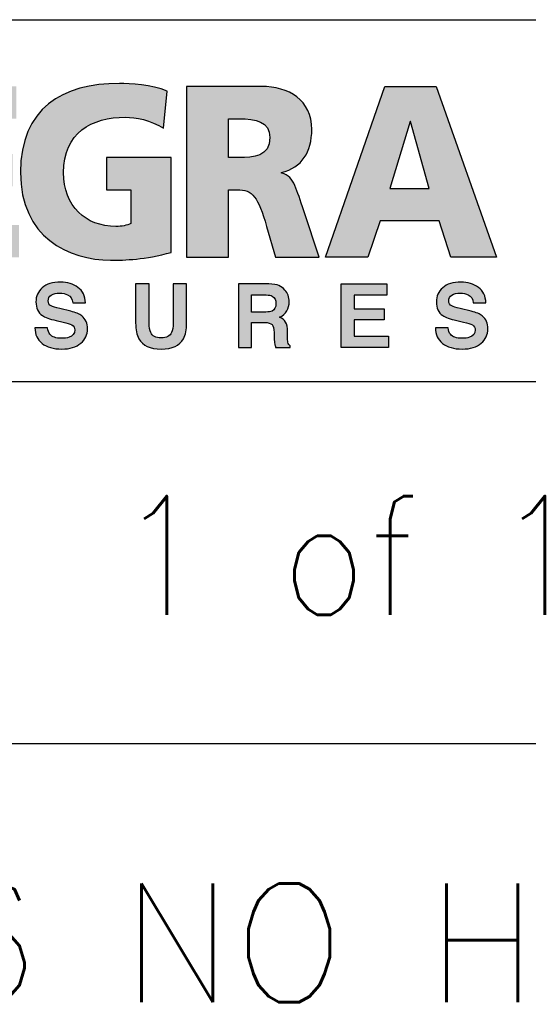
# Model space of a CAD drawing. Header units: inches. Extents: x 0 to 417, y 0 to 34.
# Tile 10 of 25: x 39.003 to 39.882, y 1.623 to 3.324. Entities that reach past the tile are written whole.
import ezdxf

# ---------------------------------------------------------------- set-up
doc = ezdxf.new("R2010")
doc.units = ezdxf.units.IN
doc.header["$LTSCALE"] = 2.42
doc.header["$MEASUREMENT"] = 0
doc.layers.get('0').update_dxf_attribs({"linetype": 'CONTINUOUS'})
doc.styles.add('ROMANS', font='ROMANS')

msp = doc.modelspace()

# ---------------------------------------------------------------- hatches: boundary and pattern name
at = {"lineweight": 0}
h = msp.add_hatch(color=256, dxfattribs=at)
h.dxf.hatch_style = 1
h.paths.add_polyline_path([(38.2685, 3.1496), (38.306, 3.1496), (38.306, 3.209), (38.1602, 3.209), (38.1602, 3.1496), (38.1962, 3.1496), (38.1962, 2.9729), (38.1602, 2.9729), (38.1602, 2.9135), (38.306, 2.9135), (38.306, 2.9729), (38.2685, 2.9729)])
h.paths.add_polyline_path([(38.3897, 3.1155), (38.3905, 3.1155), (38.4853, 2.9137), (38.5751, 2.9137), (38.5751, 3.209), (38.509, 3.209), (38.5102, 3.0085), (38.5094, 3.0085), (38.4177, 3.209), (38.3256, 3.209), (38.3256, 2.9137), (38.392, 2.9137)])
h.paths.add_polyline_path([(38.7262, 3.1507), (38.7931, 3.1507), (38.7931, 3.209), (38.5871, 3.209), (38.5871, 3.1507), (38.6539, 3.1507), (38.6539, 2.9137), (38.7262, 2.9137)])
h.paths.add_polyline_path([(38.8782, 3.0364), (38.9905, 3.0364), (38.9905, 3.0923), (38.8782, 3.0923), (38.8782, 3.1532), (38.9971, 3.1532), (38.9971, 3.209), (38.8059, 3.209), (38.8059, 2.9137), (39.0013, 2.9137), (39.0013, 2.9695), (38.8782, 2.9695)])
edge = h.paths.add_edge_path()
edge.add_spline(control_points=[(39.2648, 2.9602), (39.2648, 2.9823), (39.2648, 3.0103), (39.2648, 3.0344)], knot_values=[13.374963, 13.374963, 13.374963, 13.374963, 13.687456, 13.687456, 13.687456, 13.687456], degree=3, periodic=0)
edge.add_spline(control_points=[(39.2648, 3.0344), (39.2648, 3.0464), (39.2648, 3.0574), (39.2648, 3.0662)], knot_values=[13.218716, 13.218716, 13.218716, 13.218716, 13.374963, 13.374963, 13.374963, 13.374963], degree=3, periodic=0)
edge.add_spline(control_points=[(39.2648, 3.0662), (39.2648, 3.075), (39.2648, 3.0815), (39.2648, 3.0845)], knot_values=[13.062469, 13.062469, 13.062469, 13.062469, 13.218716, 13.218716, 13.218716, 13.218716], degree=3, periodic=0)
edge.add_spline(control_points=[(39.2648, 3.0863), (39.2648, 3.0863), (39.2648, 3.0863), (39.2648, 3.0863), (39.2648, 3.0863), (39.2648, 3.0863), (39.2648, 3.0863)], knot_values=[12.998993, 12.998993, 12.998993, 12.998993, 13, 13, 13, 13.002655, 13.002655, 13.002655, 13.002655], degree=3, periodic=0)
edge.add_spline(control_points=[(39.2638, 3.0863), (39.2634, 3.0863), (39.2628, 3.0863), (39.262, 3.0863)], knot_values=[12.906222, 12.906222, 12.906222, 12.906222, 12.945284, 12.945284, 12.945284, 12.945284], degree=3, periodic=0)
edge.add_spline(control_points=[(39.262, 3.0863), (39.2605, 3.0863), (39.2585, 3.0863), (39.256, 3.0863)], knot_values=[12.828098, 12.828098, 12.828098, 12.828098, 12.906222, 12.906222, 12.906222, 12.906222], degree=3, periodic=0)
edge.add_spline(control_points=[(39.256, 3.0863), (39.2535, 3.0863), (39.2505, 3.0863), (39.2473, 3.0863)], knot_values=[12.749975, 12.749975, 12.749975, 12.749975, 12.828098, 12.828098, 12.828098, 12.828098], degree=3, periodic=0)
edge.add_spline(control_points=[(39.2473, 3.0863), (39.2341, 3.0863), (39.2154, 3.0863), (39.1982, 3.0863)], knot_values=[12.437481, 12.437481, 12.437481, 12.437481, 12.749975, 12.749975, 12.749975, 12.749975], degree=3, periodic=0)
edge.add_spline(control_points=[(39.1982, 3.0863), (39.1809, 3.0863), (39.165, 3.0863), (39.1573, 3.0863)], knot_values=[12.124987, 12.124987, 12.124987, 12.124987, 12.437481, 12.437481, 12.437481, 12.437481], degree=3, periodic=0)
edge.add_spline(control_points=[(39.1573, 3.0863), (39.1564, 3.0863), (39.1555, 3.0863), (39.1548, 3.0863)], knot_values=[12.085926, 12.085926, 12.085926, 12.085926, 12.124987, 12.124987, 12.124987, 12.124987], degree=3, periodic=0)
edge.add_spline(control_points=[(39.1525, 3.0863), (39.1525, 3.0863), (39.1525, 3.0863), (39.1525, 3.0863), (39.1525, 3.0863), (39.1525, 3.0863), (39.1525, 3.0863)], knot_values=[11.998037, 11.998037, 11.998037, 11.998037, 12, 12, 12, 12.00292, 12.00292, 12.00292, 12.00292], degree=3, periodic=0)
edge.add_spline(control_points=[(39.1525, 3.0862), (39.1525, 3.0859), (39.1525, 3.0853), (39.1525, 3.0845)], knot_values=[11.890617, 11.890617, 11.890617, 11.890617, 11.968741, 11.968741, 11.968741, 11.968741], degree=3, periodic=0)
edge.add_spline(control_points=[(39.1525, 3.0845), (39.1525, 3.0836), (39.1525, 3.0825), (39.1525, 3.0812)], knot_values=[11.812494, 11.812494, 11.812494, 11.812494, 11.890617, 11.890617, 11.890617, 11.890617], degree=3, periodic=0)
edge.add_spline(control_points=[(39.1525, 3.0812), (39.1525, 3.0785), (39.1525, 3.075), (39.1525, 3.0711)], knot_values=[11.656247, 11.656247, 11.656247, 11.656247, 11.812494, 11.812494, 11.812494, 11.812494], degree=3, periodic=0)
edge.add_spline(control_points=[(39.1525, 3.0711), (39.1525, 3.0671), (39.1525, 3.0628), (39.1525, 3.0584)], knot_values=[11.5, 11.5, 11.5, 11.5, 11.656247, 11.656247, 11.656247, 11.656247], degree=3, periodic=0)
edge.add_spline(control_points=[(39.1525, 3.0584), (39.1525, 3.054), (39.1525, 3.0497), (39.1525, 3.0457)], knot_values=[11.343753, 11.343753, 11.343753, 11.343753, 11.5, 11.5, 11.5, 11.5], degree=3, periodic=0)
edge.add_spline(control_points=[(39.1525, 3.0457), (39.1525, 3.0418), (39.1525, 3.0383), (39.1525, 3.0356)], knot_values=[11.187506, 11.187506, 11.187506, 11.187506, 11.343753, 11.343753, 11.343753, 11.343753], degree=3, periodic=0)
edge.add_spline(control_points=[(39.1525, 3.0356), (39.1525, 3.0343), (39.1525, 3.0332), (39.1525, 3.0323)], knot_values=[11.109383, 11.109383, 11.109383, 11.109383, 11.187506, 11.187506, 11.187506, 11.187506], degree=3, periodic=0)
edge.add_spline(control_points=[(39.1525, 3.0323), (39.1525, 3.0315), (39.1525, 3.0309), (39.1525, 3.0306)], knot_values=[11.031259, 11.031259, 11.031259, 11.031259, 11.109383, 11.109383, 11.109383, 11.109383], degree=3, periodic=0)
edge.add_spline(control_points=[(39.1525, 3.0305), (39.1525, 3.0305), (39.1525, 3.0305), (39.1525, 3.0305), (39.1525, 3.0305), (39.1525, 3.0305), (39.1525, 3.0305)], knot_values=[10.99708, 10.99708, 10.99708, 10.99708, 11.003926, 11.003926, 11.003926, 11.006846, 11.006846, 11.006846, 11.006846], degree=3, periodic=0)
edge.add_spline(control_points=[(39.1534, 3.0305), (39.1536, 3.0305), (39.154, 3.0305), (39.1543, 3.0305)], knot_values=[10.875012, 10.875012, 10.875012, 10.875012, 10.914074, 10.914074, 10.914074, 10.914074], degree=3, periodic=0)
edge.add_spline(control_points=[(39.1543, 3.0305), (39.1572, 3.0305), (39.1632, 3.0305), (39.1697, 3.0305)], knot_values=[10.562519, 10.562519, 10.562519, 10.562519, 10.875012, 10.875012, 10.875012, 10.875012], degree=3, periodic=0)
edge.add_spline(control_points=[(39.1697, 3.0305), (39.1762, 3.0305), (39.1833, 3.0305), (39.1882, 3.0305)], knot_values=[10.250025, 10.250025, 10.250025, 10.250025, 10.562519, 10.562519, 10.562519, 10.562519], degree=3, periodic=0)
edge.add_spline(control_points=[(39.1882, 3.0305), (39.1895, 3.0305), (39.1906, 3.0305), (39.1915, 3.0305)], knot_values=[10.171902, 10.171902, 10.171902, 10.171902, 10.250025, 10.250025, 10.250025, 10.250025], degree=3, periodic=0)
edge.add_spline(control_points=[(39.1915, 3.0305), (39.1925, 3.0305), (39.1932, 3.0305), (39.1938, 3.0305)], knot_values=[10.093778, 10.093778, 10.093778, 10.093778, 10.171902, 10.171902, 10.171902, 10.171902], degree=3, periodic=0)
edge.add_spline(control_points=[(39.1938, 3.0305), (39.1941, 3.0305), (39.1943, 3.0305), (39.1945, 3.0305)], knot_values=[10.054716, 10.054716, 10.054716, 10.054716, 10.093778, 10.093778, 10.093778, 10.093778], degree=3, periodic=0)
edge.add_spline(control_points=[(39.1945, 3.0305), (39.1947, 3.0305), (39.1948, 3.0305), (39.1948, 3.0305)], knot_values=[10.015655, 10.015655, 10.015655, 10.015655, 10.054716, 10.054716, 10.054716, 10.054716], degree=3, periodic=0)
edge.add_spline(control_points=[(39.1948, 3.0305), (39.1948, 3.0305), (39.1948, 3.0305), (39.1948, 3.0305)], knot_values=[10.010772, 10.010772, 10.010772, 10.010772, 10.015655, 10.015655, 10.015655, 10.015655], degree=3, periodic=0)
edge.add_spline(control_points=[(39.1948, 3.0305), (39.1948, 3.0305), (39.1949, 3.0305), (39.1949, 3.0305)], knot_values=[10.005889, 10.005889, 10.005889, 10.005889, 10.010772, 10.010772, 10.010772, 10.010772], degree=3, periodic=0)
edge.add_spline(control_points=[(39.1949, 3.0305), (39.1949, 3.0305), (39.1949, 3.0305), (39.1949, 3.0305)], knot_values=[10.003448, 10.003448, 10.003448, 10.003448, 10.005889, 10.005889, 10.005889, 10.005889], degree=3, periodic=0)
edge.add_spline(control_points=[(39.1949, 3.0305), (39.1949, 3.0305), (39.1949, 3.0305), (39.1949, 3.0305), (39.1949, 3.0305), (39.1949, 3.0305), (39.1949, 3.0305)], knot_values=[9.997345, 9.997345, 9.997345, 9.997345, 10.000792, 10.000792, 10.000792, 10.003448, 10.003448, 10.003448, 10.003448], degree=3, periodic=0)
edge.add_spline(control_points=[(39.1949, 3.0298), (39.1949, 3.0288), (39.1949, 3.0264), (39.1949, 3.0233)], knot_values=[9.781284, 9.781284, 9.781284, 9.781284, 9.937531, 9.937531, 9.937531, 9.937531], degree=3, periodic=0)
edge.add_spline(control_points=[(39.1949, 3.0233), (39.1949, 3.0202), (39.1949, 3.0163), (39.1949, 3.012)], knot_values=[9.625037, 9.625037, 9.625037, 9.625037, 9.781284, 9.781284, 9.781284, 9.781284], degree=3, periodic=0)
edge.add_spline(control_points=[(39.1949, 3.012), (39.1949, 3.0035), (39.1949, 2.9935), (39.1949, 2.9856)], knot_values=[9.312544, 9.312544, 9.312544, 9.312544, 9.625037, 9.625037, 9.625037, 9.625037], degree=3, periodic=0)
edge.add_spline(control_points=[(39.1949, 2.9856), (39.1949, 2.9778), (39.1949, 2.9721), (39.1949, 2.9721), (39.1883, 2.9687), (39.1789, 2.967), (39.1692, 2.967)], knot_values=[8, 8, 8, 8, 8.312544, 8.312544, 8.312544, 9.312544, 9.312544, 9.312544, 9.312544], degree=3, periodic=0)
edge.add_spline(control_points=[(39.1692, 2.967), (39.1164, 2.967), (39.0787, 3.0021), (39.0787, 3.0601)], knot_values=[7, 7, 7, 7, 8, 8, 8, 8], degree=3, periodic=0)
edge.add_spline(control_points=[(39.0787, 3.0601), (39.0787, 3.1291), (39.1269, 3.1557), (39.1855, 3.1557)], knot_values=[6, 6, 6, 6, 7, 7, 7, 7], degree=3, periodic=0)
edge.add_spline(control_points=[(39.1855, 3.1557), (39.2026, 3.1557), (39.2291, 3.1511), (39.2516, 3.1367)], knot_values=[5, 5, 5, 5, 6, 6, 6, 6], degree=3, periodic=0)
edge.add_spline(control_points=[(39.2516, 3.1367), (39.2516, 3.1367), (39.2574, 3.201), (39.2574, 3.201)], knot_values=[4.00001, 4.00001, 4.00001, 4.00001, 5, 5, 5, 5], degree=3, periodic=0)
edge.add_spline(control_points=[(39.2574, 3.201), (39.231, 3.212), (39.1933, 3.2141), (39.1754, 3.2141)], knot_values=[3, 3, 3, 3, 4, 4, 4, 4], degree=3, periodic=0)
edge.add_spline(control_points=[(39.1754, 3.2141), (39.0759, 3.2141), (39.0041, 3.1714), (39.0041, 3.0601)], knot_values=[2, 2, 2, 2, 3, 3, 3, 3], degree=3, periodic=0)
edge.add_spline(control_points=[(39.0041, 3.0601), (39.0041, 2.9484), (39.0876, 2.9086), (39.1599, 2.9086)], knot_values=[1, 1, 1, 1, 2, 2, 2, 2], degree=3, periodic=0)
edge.add_spline(control_points=[(39.1599, 2.9086), (39.1848, 2.9086), (39.219, 2.9095), (39.2648, 2.9222)], knot_values=[0, 0, 0, 0, 1, 1, 1, 1], degree=3, periodic=0)
edge.add_spline(control_points=[(39.2648, 2.9222), (39.2648, 2.9222), (39.2648, 2.9382), (39.2648, 2.9602)], knot_values=[13.687456, 13.687456, 13.687456, 13.687456, 14, 14, 14, 14], degree=3, periodic=0)
h.paths.add_polyline_path([(39.626, 2.9767), (39.7278, 2.9767), (39.748, 2.9137), (39.8273, 2.9137), (39.7228, 3.209), (39.6342, 3.209), (39.5312, 2.9137), (39.6046, 2.9137)])
h.paths.add_polyline_path([(39.6427, 3.0326), (39.6781, 3.1495), (39.7107, 3.0326)], flags=16)
h.paths.add_polyline_path([(38.1879, 2.8057), (38.2399, 2.8057), (38.2399, 2.8248), (38.1879, 2.8248), (38.1879, 2.8481), (38.2447, 2.8481), (38.2447, 2.8676), (38.1655, 2.8676), (38.1655, 2.7578), (38.2474, 2.7578), (38.2474, 2.7775), (38.1879, 2.7775)])
h.paths.add_polyline_path([(38.3547, 2.8357), (38.3994, 2.7578), (38.4223, 2.7578), (38.4223, 2.8676), (38.401, 2.8676), (38.401, 2.7912), (38.3573, 2.8676), (38.3333, 2.8676), (38.3333, 2.7578), (38.3547, 2.7578)])
edge = h.paths.add_edge_path()
edge.add_spline(control_points=[(38.5372, 2.7837), (38.5322, 2.7899), (38.5297, 2.7991), (38.5297, 2.8114)], knot_values=[8, 8, 8, 8, 9, 9, 9, 9], degree=3, periodic=0)
edge.add_spline(control_points=[(38.5297, 2.8114), (38.5297, 2.8237), (38.5321, 2.8332), (38.5368, 2.84)], knot_values=[7, 7, 7, 7, 8, 8, 8, 8], degree=3, periodic=0)
edge.add_spline(control_points=[(38.5368, 2.84), (38.5415, 2.8467), (38.5479, 2.8501), (38.5561, 2.8501)], knot_values=[6, 6, 6, 6, 7, 7, 7, 7], degree=3, periodic=0)
edge.add_spline(control_points=[(38.5561, 2.8501), (38.5641, 2.8501), (38.5702, 2.8477), (38.5742, 2.8429)], knot_values=[5, 5, 5, 5, 6, 6, 6, 6], degree=3, periodic=0)
edge.add_spline(control_points=[(38.5742, 2.8429), (38.5765, 2.8402), (38.5784, 2.8362), (38.5799, 2.8309)], knot_values=[4, 4, 4, 4, 5, 5, 5, 5], degree=3, periodic=0)
edge.add_spline(control_points=[(38.5799, 2.8309), (38.5799, 2.8309), (38.6028, 2.8309), (38.6028, 2.8309)], knot_values=[3.00001, 3.00001, 3.00001, 3.00001, 4, 4, 4, 4], degree=3, periodic=0)
edge.add_spline(control_points=[(38.6028, 2.8309), (38.6025, 2.8378), (38.5999, 2.8446), (38.5953, 2.8514)], knot_values=[2, 2, 2, 2, 3, 3, 3, 3], degree=3, periodic=0)
edge.add_spline(control_points=[(38.5953, 2.8514), (38.5868, 2.8635), (38.5735, 2.8696), (38.5552, 2.8696)], knot_values=[1, 1, 1, 1, 2, 2, 2, 2], degree=3, periodic=0)
edge.add_spline(control_points=[(38.5552, 2.8696), (38.5416, 2.8696), (38.5303, 2.8651), (38.5215, 2.856)], knot_values=[0, 0, 0, 0, 1, 1, 1, 1], degree=3, periodic=0)
edge.add_spline(control_points=[(38.5215, 2.856), (38.5113, 2.8457), (38.5063, 2.8309), (38.5063, 2.8117)], knot_values=[17, 17, 17, 17, 18, 18, 18, 18], degree=3, periodic=0)
edge.add_spline(control_points=[(38.5063, 2.8117), (38.5063, 2.794), (38.5107, 2.7801), (38.5197, 2.7699)], knot_values=[16, 16, 16, 16, 17, 17, 17, 17], degree=3, periodic=0)
edge.add_spline(control_points=[(38.5197, 2.7699), (38.5286, 2.7598), (38.5409, 2.7547), (38.5565, 2.7547)], knot_values=[15, 15, 15, 15, 16, 16, 16, 16], degree=3, periodic=0)
edge.add_spline(control_points=[(38.5565, 2.7547), (38.5691, 2.7547), (38.5794, 2.7584), (38.5875, 2.7659)], knot_values=[14, 14, 14, 14, 15, 15, 15, 15], degree=3, periodic=0)
edge.add_spline(control_points=[(38.5875, 2.7659), (38.5956, 2.7734), (38.6006, 2.7832), (38.6026, 2.7951)], knot_values=[13, 13, 13, 13, 14, 14, 14, 14], degree=3, periodic=0)
edge.add_spline(control_points=[(38.6026, 2.7951), (38.6026, 2.7951), (38.5797, 2.7951), (38.5797, 2.7951)], knot_values=[12.00001, 12.00001, 12.00001, 12.00001, 13, 13, 13, 13], degree=3, periodic=0)
edge.add_spline(control_points=[(38.5797, 2.7951), (38.5782, 2.7895), (38.5764, 2.7853), (38.5741, 2.7824)], knot_values=[11, 11, 11, 11, 12, 12, 12, 12], degree=3, periodic=0)
edge.add_spline(control_points=[(38.5741, 2.7824), (38.5699, 2.7772), (38.564, 2.7745), (38.5561, 2.7745)], knot_values=[10, 10, 10, 10, 11, 11, 11, 11], degree=3, periodic=0)
edge.add_spline(control_points=[(38.5561, 2.7745), (38.5485, 2.7745), (38.5421, 2.7776), (38.5372, 2.7837)], knot_values=[9, 9, 9, 9, 10, 10, 10, 10], degree=3, periodic=0)
h.paths.add_polyline_path([(38.711, 2.8676), (38.6882, 2.8676), (38.6882, 2.7578), (38.7659, 2.7578), (38.7659, 2.7775), (38.711, 2.7775)])
edge = h.paths.add_edge_path()
edge.add_spline(control_points=[(38.9331, 2.7675), (38.9442, 2.778), (38.9497, 2.7931), (38.9497, 2.8128)], knot_values=[7, 7, 7, 7, 8, 8, 8, 8], degree=3, periodic=0)
edge.add_spline(control_points=[(38.9497, 2.8128), (38.9497, 2.8329), (38.9442, 2.848), (38.9331, 2.8581)], knot_values=[6, 6, 6, 6, 7, 7, 7, 7], degree=3, periodic=0)
edge.add_spline(control_points=[(38.9331, 2.8581), (38.9248, 2.8666), (38.9128, 2.8709), (38.8972, 2.8709)], knot_values=[5, 5, 5, 5, 6, 6, 6, 6], degree=3, periodic=0)
edge.add_spline(control_points=[(38.8972, 2.8709), (38.8815, 2.8709), (38.8695, 2.8666), (38.8612, 2.8581)], knot_values=[4, 4, 4, 4, 5, 5, 5, 5], degree=3, periodic=0)
edge.add_spline(control_points=[(38.8612, 2.8581), (38.8501, 2.848), (38.8445, 2.8329), (38.8445, 2.8128)], knot_values=[3, 3, 3, 3, 4, 4, 4, 4], degree=3, periodic=0)
edge.add_spline(control_points=[(38.8445, 2.8128), (38.8445, 2.7931), (38.8501, 2.778), (38.8612, 2.7675)], knot_values=[2, 2, 2, 2, 3, 3, 3, 3], degree=3, periodic=0)
edge.add_spline(control_points=[(38.8612, 2.7675), (38.8695, 2.759), (38.8815, 2.7547), (38.8972, 2.7547)], knot_values=[1, 1, 1, 1, 2, 2, 2, 2], degree=3, periodic=0)
edge.add_spline(control_points=[(38.8972, 2.7547), (38.9128, 2.7547), (38.9248, 2.759), (38.9331, 2.7675)], knot_values=[0, 0, 0, 0, 1, 1, 1, 1], degree=3, periodic=0)
edge = h.paths.add_edge_path(flags=16)
edge.add_spline(control_points=[(38.9188, 2.7842), (38.9135, 2.7775), (38.9063, 2.7741), (38.8972, 2.7741), (38.8881, 2.7741), (38.8808, 2.7775), (38.8754, 2.7842)], knot_values=[6, 6, 6, 6, 7, 7, 7, 8, 8, 8, 8], degree=3, periodic=0)
edge.add_spline(control_points=[(38.8754, 2.7842), (38.87, 2.7909), (38.8673, 2.8004), (38.8673, 2.8128)], knot_values=[5, 5, 5, 5, 6, 6, 6, 6], degree=3, periodic=0)
edge.add_spline(control_points=[(38.8673, 2.8128), (38.8673, 2.8251), (38.87, 2.8347), (38.8754, 2.8414)], knot_values=[4, 4, 4, 4, 5, 5, 5, 5], degree=3, periodic=0)
edge.add_spline(control_points=[(38.8754, 2.8414), (38.8808, 2.8481), (38.8881, 2.8514), (38.8972, 2.8514), (38.9063, 2.8514), (38.9135, 2.8481), (38.9188, 2.8413)], knot_values=[2, 2, 2, 2, 3, 3, 3, 4, 4, 4, 4], degree=3, periodic=0)
edge.add_spline(control_points=[(38.9188, 2.8413), (38.9241, 2.8346), (38.9268, 2.8251), (38.9268, 2.8128)], knot_values=[1, 1, 1, 1, 2, 2, 2, 2], degree=3, periodic=0)
edge.add_spline(control_points=[(38.9268, 2.8128), (38.9268, 2.8004), (38.9241, 2.7909), (38.9188, 2.7842)], knot_values=[0, 0, 0, 0, 1, 1, 1, 1], degree=3, periodic=0)
edge = h.paths.add_edge_path()
edge.add_spline(control_points=[(39.2859, 2.7729), (39.2895, 2.7794), (39.2913, 2.7885), (39.2913, 2.8001)], knot_values=[9, 9, 9, 9, 10, 10, 10, 10], degree=3, periodic=0)
edge.add_spline(control_points=[(39.2913, 2.8001), (39.2913, 2.8001), (39.2913, 2.8676), (39.2913, 2.8676), (39.2913, 2.8676), (39.2913, 2.8676), (39.2913, 2.8676)], knot_values=[7.99999, 7.99999, 7.99999, 7.99999, 8.99999, 8.99999, 8.99999, 9, 9, 9, 9], degree=3, periodic=0)
edge.add_spline(control_points=[(39.2913, 2.8676), (39.2913, 2.8676), (39.268, 2.8676), (39.268, 2.8676), (39.268, 2.8676), (39.268, 2.8676), (39.268, 2.8676)], knot_values=[6.99999, 6.99999, 6.99999, 6.99999, 7.99998, 7.99998, 7.99998, 7.99999, 7.99999, 7.99999, 7.99999], degree=3, periodic=0)
edge.add_spline(control_points=[(39.268, 2.8676), (39.268, 2.8676), (39.268, 2.8002), (39.268, 2.8002)], knot_values=[6.00001, 6.00001, 6.00001, 6.00001, 6.99999, 6.99999, 6.99999, 6.99999], degree=3, periodic=0)
edge.add_spline(control_points=[(39.268, 2.8002), (39.268, 2.7926), (39.2671, 2.7871), (39.2653, 2.7837)], knot_values=[5, 5, 5, 5, 6, 6, 6, 6], degree=3, periodic=0)
edge.add_spline(control_points=[(39.2653, 2.7837), (39.2625, 2.7775), (39.2565, 2.7744), (39.2473, 2.7744)], knot_values=[4, 4, 4, 4, 5, 5, 5, 5], degree=3, periodic=0)
edge.add_spline(control_points=[(39.2473, 2.7744), (39.238, 2.7744), (39.232, 2.7775), (39.2292, 2.7837)], knot_values=[3, 3, 3, 3, 4, 4, 4, 4], degree=3, periodic=0)
edge.add_spline(control_points=[(39.2292, 2.7837), (39.2274, 2.7871), (39.2266, 2.7926), (39.2266, 2.8002)], knot_values=[2, 2, 2, 2, 3, 3, 3, 3], degree=3, periodic=0)
edge.add_spline(control_points=[(39.2266, 2.8002), (39.2266, 2.8002), (39.2266, 2.8676), (39.2266, 2.8676), (39.2266, 2.8676), (39.2266, 2.8676), (39.2266, 2.8676)], knot_values=[0.99999, 0.99999, 0.99999, 0.99999, 1.99999, 1.99999, 1.99999, 2, 2, 2, 2], degree=3, periodic=0)
edge.add_spline(control_points=[(39.2266, 2.8676), (39.2266, 2.8676), (39.2032, 2.8676), (39.2032, 2.8676)], knot_values=[0.00001, 0.00001, 0.00001, 0.00001, 0.99999, 0.99999, 0.99999, 0.99999], degree=3, periodic=0)
edge.add_spline(control_points=[(39.2032, 2.8676), (39.2032, 2.8676), (39.2032, 2.8001), (39.2032, 2.8001)], knot_values=[13.00001, 13.00001, 13.00001, 13.00001, 13.99999, 13.99999, 13.99999, 13.99999], degree=3, periodic=0)
edge.add_spline(control_points=[(39.2032, 2.8001), (39.2032, 2.7885), (39.205, 2.7794), (39.2086, 2.7729)], knot_values=[12, 12, 12, 12, 13, 13, 13, 13], degree=3, periodic=0)
edge.add_spline(control_points=[(39.2086, 2.7729), (39.2154, 2.761), (39.2283, 2.755), (39.2473, 2.755)], knot_values=[11, 11, 11, 11, 12, 12, 12, 12], degree=3, periodic=0)
edge.add_spline(control_points=[(39.2473, 2.755), (39.2663, 2.755), (39.2792, 2.761), (39.2859, 2.7729)], knot_values=[10, 10, 10, 10, 11, 11, 11, 11], degree=3, periodic=0)
h.paths.add_polyline_path([(39.5809, 2.8057), (39.633, 2.8057), (39.633, 2.8248), (39.5809, 2.8248), (39.5809, 2.8481), (39.6377, 2.8481), (39.6377, 2.8676), (39.5585, 2.8676), (39.5585, 2.7578), (39.6404, 2.7578), (39.6404, 2.7775), (39.5809, 2.7775)])
h = msp.add_hatch(color=256, dxfattribs=at)
h.dxf.hatch_style = 1
edge = h.paths.add_edge_path()
edge.add_spline(control_points=[(39.2912, 3.209), (39.2912, 3.209), (39.4202, 3.209), (39.4202, 3.209), (39.4684, 3.209), (39.5077, 3.1853), (39.5077, 3.1346), (39.5077, 3.0952), (39.4906, 3.069), (39.4556, 3.0601), (39.4556, 3.0601), (39.4556, 3.0593), (39.4556, 3.0593), (39.4789, 3.0525), (39.4805, 3.0301), (39.4941, 2.9941), (39.4941, 2.9941), (39.5205, 2.9137), (39.5205, 2.9137), (39.5205, 2.9137), (39.4451, 2.9137), (39.4451, 2.9137), (39.4451, 2.9137), (39.4296, 2.967), (39.4296, 2.967), (39.4148, 3.0178), (39.4055, 3.0305), (39.3787, 3.0305), (39.3787, 3.0305), (39.3635, 3.0305), (39.3635, 3.0305), (39.3635, 3.0305), (39.3635, 2.9137), (39.3635, 2.9137), (39.3635, 2.9137), (39.2912, 2.9137), (39.2912, 2.9137), (39.2912, 2.9137), (39.2912, 3.209), (39.2912, 3.209)], knot_values=[0, 0, 0, 0, 1, 1, 1, 2, 2, 2, 3, 3, 3, 4, 4, 4, 5, 5, 5, 6, 6, 6, 7, 7, 7, 8, 8, 8, 9, 9, 9, 10, 10, 10, 11, 11, 11, 12, 12, 12, 13, 13, 13, 13], degree=3, periodic=0)
edge = h.paths.add_edge_path(flags=16)
edge.add_spline(control_points=[(39.3635, 3.0863), (39.3635, 3.0863), (39.3825, 3.0863), (39.3825, 3.0863), (39.4059, 3.0863), (39.4354, 3.0872), (39.4354, 3.1206), (39.4354, 3.1481), (39.4101, 3.1532), (39.3825, 3.1532), (39.3825, 3.1532), (39.3635, 3.1532), (39.3635, 3.1532), (39.3635, 3.1532), (39.3635, 3.0863), (39.3635, 3.0863)], knot_values=[0, 0, 0, 0, 1, 1, 1, 2, 2, 2, 3, 3, 3, 4, 4, 4, 5, 5, 5, 5], degree=3, periodic=0)
h = msp.add_hatch(color=256, dxfattribs=at)
h.dxf.hatch_style = 1
edge = h.paths.add_edge_path()
edge.add_spline(control_points=[(39.0509, 2.7917), (39.0516, 2.7867), (39.053, 2.783), (39.0551, 2.7805), (39.0589, 2.776), (39.0654, 2.7737), (39.0746, 2.7737), (39.0801, 2.7737), (39.0846, 2.7743), (39.088, 2.7755), (39.0946, 2.7778), (39.0978, 2.782), (39.0978, 2.7882), (39.0978, 2.7919), (39.0962, 2.7947), (39.093, 2.7967), (39.0898, 2.7986), (39.0847, 2.8003), (39.0777, 2.8018), (39.0777, 2.8018), (39.0659, 2.8044), (39.0659, 2.8044), (39.0542, 2.807), (39.0462, 2.8098), (39.0419, 2.8128), (39.0345, 2.8179), (39.0308, 2.8258), (39.0308, 2.8366), (39.0308, 2.8464), (39.0344, 2.8546), (39.0416, 2.8611), (39.0489, 2.8676), (39.0595, 2.8709), (39.0735, 2.8709), (39.0852, 2.8709), (39.0952, 2.8678), (39.1034, 2.8617), (39.1117, 2.8555), (39.116, 2.8466), (39.1164, 2.835), (39.1164, 2.835), (39.0943, 2.835), (39.0943, 2.835), (39.0939, 2.8416), (39.091, 2.8462), (39.0855, 2.849), (39.0818, 2.8508), (39.0773, 2.8518), (39.0719, 2.8518), (39.0659, 2.8518), (39.061, 2.8506), (39.0574, 2.8482), (39.0538, 2.8458), (39.052, 2.8425), (39.052, 2.8382), (39.052, 2.8343), (39.0538, 2.8314), (39.0574, 2.8295), (39.0596, 2.8282), (39.0645, 2.8267), (39.0719, 2.8249), (39.0719, 2.8249), (39.0911, 2.8204), (39.0911, 2.8204), (39.0996, 2.8184), (39.1059, 2.8157), (39.1101, 2.8124), (39.1166, 2.8072), (39.1199, 2.7998), (39.1199, 2.79), (39.1199, 2.7799), (39.116, 2.7716), (39.1083, 2.765), (39.1005, 2.7583), (39.0896, 2.755), (39.0755, 2.755), (39.061, 2.755), (39.0497, 2.7583), (39.0414, 2.7648), (39.0331, 2.7713), (39.029, 2.7803), (39.029, 2.7917), (39.029, 2.7917), (39.0509, 2.7917), (39.0509, 2.7917)], knot_values=[0, 0, 0, 0, 1, 1, 1, 2, 2, 2, 3, 3, 3, 4, 4, 4, 5, 5, 5, 6, 6, 6, 7, 7, 7, 8, 8, 8, 9, 9, 9, 10, 10, 10, 11, 11, 11, 12, 12, 12, 13, 13, 13, 14, 14, 14, 15, 15, 15, 16, 16, 16, 17, 17, 17, 18, 18, 18, 19, 19, 19, 20, 20, 20, 21, 21, 21, 22, 22, 22, 23, 23, 23, 24, 24, 24, 25, 25, 25, 26, 26, 26, 27, 27, 27, 28, 28, 28, 28], degree=3, periodic=0)
h = msp.add_hatch(color=256, dxfattribs=at)
h.dxf.hatch_style = 1
edge = h.paths.add_edge_path()
edge.add_spline(control_points=[(39.4509, 2.8648), (39.4549, 2.863), (39.4584, 2.8605), (39.4612, 2.8571), (39.4635, 2.8543), (39.4653, 2.8512), (39.4667, 2.8479), (39.4681, 2.8445), (39.4687, 2.8406), (39.4687, 2.8363), (39.4687, 2.8311), (39.4674, 2.826), (39.4648, 2.8209), (39.4621, 2.8159), (39.4578, 2.8124), (39.4517, 2.8103), (39.4568, 2.8082), (39.4604, 2.8053), (39.4625, 2.8016), (39.4646, 2.7978), (39.4657, 2.7921), (39.4657, 2.7844), (39.4657, 2.7844), (39.4657, 2.777), (39.4657, 2.777), (39.4657, 2.772), (39.4659, 2.7686), (39.4663, 2.7668), (39.4669, 2.764), (39.4683, 2.7619), (39.4705, 2.7605), (39.4705, 2.7605), (39.4705, 2.7578), (39.4705, 2.7578), (39.4705, 2.7578), (39.4452, 2.7578), (39.4452, 2.7578), (39.4445, 2.7602), (39.444, 2.7622), (39.4437, 2.7637), (39.4431, 2.7667), (39.4428, 2.7699), (39.4428, 2.7731), (39.4428, 2.7731), (39.4426, 2.7834), (39.4426, 2.7834), (39.4425, 2.7904), (39.4413, 2.795), (39.439, 2.7974), (39.4366, 2.7997), (39.4323, 2.8009), (39.4259, 2.8009), (39.4259, 2.8009), (39.4034, 2.8009), (39.4034, 2.8009), (39.4034, 2.8009), (39.4034, 2.7578), (39.4034, 2.7578), (39.4034, 2.7578), (39.381, 2.7578), (39.381, 2.7578), (39.381, 2.7578), (39.381, 2.8676), (39.381, 2.8676), (39.381, 2.8676), (39.4336, 2.8676), (39.4336, 2.8676), (39.4411, 2.8674), (39.4469, 2.8665), (39.4509, 2.8648)], knot_values=[0, 0, 0, 0, 1, 1, 1, 2, 2, 2, 3, 3, 3, 4, 4, 4, 5, 5, 5, 6, 6, 6, 7, 7, 7, 8, 8, 8, 9, 9, 9, 10, 10, 10, 11, 11, 11, 12, 12, 12, 13, 13, 13, 14, 14, 14, 15, 15, 15, 16, 16, 16, 17, 17, 17, 18, 18, 18, 19, 19, 19, 20, 20, 20, 21, 21, 21, 22, 22, 22, 23, 23, 23, 23], degree=3, periodic=0)
edge = h.paths.add_edge_path(flags=16)
edge.add_spline(control_points=[(39.4034, 2.8485), (39.4034, 2.8485), (39.4034, 2.819), (39.4034, 2.819), (39.4034, 2.819), (39.4281, 2.819), (39.4281, 2.819), (39.433, 2.819), (39.4367, 2.8196), (39.4392, 2.8208), (39.4435, 2.8229), (39.4457, 2.827), (39.4457, 2.8332), (39.4457, 2.8398), (39.4436, 2.8443), (39.4394, 2.8465), (39.437, 2.8478), (39.4335, 2.8485), (39.4288, 2.8485), (39.4288, 2.8485), (39.4034, 2.8485), (39.4034, 2.8485)], knot_values=[0, 0, 0, 0, 1, 1, 1, 2, 2, 2, 3, 3, 3, 4, 4, 4, 5, 5, 5, 6, 6, 6, 7, 7, 7, 7], degree=3, periodic=0)
h = msp.add_hatch(color=256, dxfattribs=at)
h.dxf.hatch_style = 1
edge = h.paths.add_edge_path()
edge.add_spline(control_points=[(39.7432, 2.7917), (39.7439, 2.7867), (39.7453, 2.783), (39.7474, 2.7805), (39.7512, 2.776), (39.7577, 2.7737), (39.7669, 2.7737), (39.7724, 2.7737), (39.7769, 2.7743), (39.7804, 2.7755), (39.7869, 2.7778), (39.7902, 2.782), (39.7902, 2.7882), (39.7902, 2.7919), (39.7885, 2.7947), (39.7853, 2.7967), (39.7821, 2.7986), (39.777, 2.8003), (39.7701, 2.8018), (39.7701, 2.8018), (39.7582, 2.8044), (39.7582, 2.8044), (39.7466, 2.807), (39.7386, 2.8098), (39.7342, 2.8128), (39.7268, 2.8179), (39.7231, 2.8258), (39.7231, 2.8366), (39.7231, 2.8464), (39.7268, 2.8546), (39.734, 2.8611), (39.7412, 2.8676), (39.7518, 2.8709), (39.7658, 2.8709), (39.7775, 2.8709), (39.7875, 2.8678), (39.7958, 2.8617), (39.804, 2.8555), (39.8083, 2.8466), (39.8087, 2.835), (39.8087, 2.835), (39.7867, 2.835), (39.7867, 2.835), (39.7862, 2.8416), (39.7833, 2.8462), (39.7778, 2.849), (39.7742, 2.8508), (39.7697, 2.8518), (39.7642, 2.8518), (39.7582, 2.8518), (39.7534, 2.8506), (39.7498, 2.8482), (39.7462, 2.8458), (39.7444, 2.8425), (39.7444, 2.8382), (39.7444, 2.8343), (39.7462, 2.8314), (39.7497, 2.8295), (39.752, 2.8282), (39.7568, 2.8267), (39.7643, 2.8249), (39.7643, 2.8249), (39.7835, 2.8204), (39.7835, 2.8204), (39.7919, 2.8184), (39.7982, 2.8157), (39.8024, 2.8124), (39.809, 2.8072), (39.8122, 2.7998), (39.8122, 2.79), (39.8122, 2.7799), (39.8084, 2.7716), (39.8006, 2.765), (39.7929, 2.7583), (39.7819, 2.755), (39.7678, 2.755), (39.7534, 2.755), (39.742, 2.7583), (39.7337, 2.7648), (39.7255, 2.7713), (39.7213, 2.7803), (39.7213, 2.7917), (39.7213, 2.7917), (39.7432, 2.7917), (39.7432, 2.7917)], knot_values=[0, 0, 0, 0, 1, 1, 1, 2, 2, 2, 3, 3, 3, 4, 4, 4, 5, 5, 5, 6, 6, 6, 7, 7, 7, 8, 8, 8, 9, 9, 9, 10, 10, 10, 11, 11, 11, 12, 12, 12, 13, 13, 13, 14, 14, 14, 15, 15, 15, 16, 16, 16, 17, 17, 17, 18, 18, 18, 19, 19, 19, 20, 20, 20, 21, 21, 21, 22, 22, 22, 23, 23, 23, 24, 24, 24, 25, 25, 25, 26, 26, 26, 27, 27, 27, 28, 28, 28, 28], degree=3, periodic=0)

# ---------------------------------------------------------------- linework, layer by layer
at = {"color": 7, "linetype": 'Continuous'}
for p, q in [((36.2774, 3.3243), (43.1682, 3.3243)), ((39.5312, 2.9137), (39.6342, 3.209)), ((39.6342, 3.209), (39.7228, 3.209)), ((39.7228, 3.209), (39.8273, 2.9137)), ((39.6777, 3.1481), (39.6427, 3.0326)), ((39.6785, 3.1481), (39.6777, 3.1481)), ((39.7107, 3.0326), (39.6785, 3.1481)), ((39.6427, 3.0326), (39.7107, 3.0326)), ((39.626, 2.9767), (39.6046, 2.9137)), ((39.7278, 2.9767), (39.626, 2.9767)), ((39.748, 2.9137), (39.7278, 2.9767)), ((39.6046, 2.9137), (39.5312, 2.9137)), ((39.8273, 2.9137), (39.748, 2.9137)), ((39.5585, 2.8676), (39.6377, 2.8676)), ((39.5585, 2.7578), (39.5585, 2.8676)), ((39.6377, 2.8676), (39.6377, 2.8481)), ((39.6377, 2.8481), (39.5809, 2.8481)), ((39.5809, 2.8481), (39.5809, 2.8248)), ((39.5809, 2.8248), (39.633, 2.8248)), ((39.633, 2.8248), (39.633, 2.8057)), ((39.633, 2.8057), (39.5809, 2.8057)), ((39.5809, 2.8057), (39.5809, 2.7775)), ((39.5809, 2.7775), (39.6404, 2.7775)), ((39.6404, 2.7775), (39.6404, 2.7578)), ((39.6404, 2.7578), (39.5585, 2.7578)), ((40.9702, 2.6986), (36.2774, 2.6986)), ((40.9702, 2.0729), (36.2774, 2.0729))]:
    msp.add_line(p, q, dxfattribs=at)
for points, knots in [([(39.2648, 2.9222), (39.219, 2.9095), (39.1848, 2.9086), (39.1599, 2.9086), (39.0876, 2.9086), (39.0041, 2.9484), (39.0041, 3.0601), (39.0041, 3.1714), (39.0759, 3.2141), (39.1754, 3.2141), (39.1933, 3.2141), (39.231, 3.212), (39.2574, 3.201), (39.2574, 3.201), (39.2516, 3.1367), (39.2516, 3.1367), (39.2291, 3.1511), (39.2026, 3.1557), (39.1855, 3.1557), (39.1269, 3.1557), (39.0787, 3.1291), (39.0787, 3.0601), (39.0787, 3.0021), (39.1164, 2.967), (39.1692, 2.967), (39.1789, 2.967), (39.1883, 2.9687), (39.1949, 2.9721), (39.1949, 2.9721), (39.1949, 3.0305), (39.1949, 3.0305), (39.1949, 3.0305), (39.1525, 3.0305), (39.1525, 3.0305), (39.1525, 3.0305), (39.1525, 3.0863), (39.1525, 3.0863), (39.1525, 3.0863), (39.2648, 3.0863), (39.2648, 3.0863), (39.2648, 3.0863), (39.2648, 2.9222), (39.2648, 2.9222)], [0, 0, 0, 0, 1, 1, 1, 2, 2, 2, 3, 3, 3, 4, 4, 4, 5, 5, 5, 6, 6, 6, 7, 7, 7, 8, 8, 8, 9, 9, 9, 10, 10, 10, 11, 11, 11, 12, 12, 12, 13, 13, 13, 14, 14, 14, 14]), ([(39.2912, 3.209), (39.2912, 3.209), (39.4202, 3.209), (39.4202, 3.209), (39.4684, 3.209), (39.5077, 3.1853), (39.5077, 3.1346), (39.5077, 3.0952), (39.4906, 3.069), (39.4556, 3.0601), (39.4556, 3.0601), (39.4556, 3.0593), (39.4556, 3.0593), (39.4789, 3.0525), (39.4805, 3.0301), (39.4941, 2.9941), (39.4941, 2.9941), (39.5205, 2.9137), (39.5205, 2.9137), (39.5205, 2.9137), (39.4451, 2.9137), (39.4451, 2.9137), (39.4451, 2.9137), (39.4296, 2.967), (39.4296, 2.967), (39.4148, 3.0178), (39.4055, 3.0305), (39.3787, 3.0305), (39.3787, 3.0305), (39.3635, 3.0305), (39.3635, 3.0305), (39.3635, 3.0305), (39.3635, 2.9137), (39.3635, 2.9137), (39.3635, 2.9137), (39.2912, 2.9137), (39.2912, 2.9137), (39.2912, 2.9137), (39.2912, 3.209), (39.2912, 3.209)], [0, 0, 0, 0, 1, 1, 1, 2, 2, 2, 3, 3, 3, 4, 4, 4, 5, 5, 5, 6, 6, 6, 7, 7, 7, 8, 8, 8, 9, 9, 9, 10, 10, 10, 11, 11, 11, 12, 12, 12, 13, 13, 13, 13]), ([(39.3635, 3.0863), (39.3635, 3.0863), (39.3825, 3.0863), (39.3825, 3.0863), (39.4059, 3.0863), (39.4354, 3.0872), (39.4354, 3.1206), (39.4354, 3.1481), (39.4101, 3.1532), (39.3825, 3.1532), (39.3825, 3.1532), (39.3635, 3.1532), (39.3635, 3.1532), (39.3635, 3.1532), (39.3635, 3.0863), (39.3635, 3.0863)], [0, 0, 0, 0, 1, 1, 1, 2, 2, 2, 3, 3, 3, 4, 4, 4, 5, 5, 5, 5]), ([(39.0509, 2.7917), (39.0516, 2.7867), (39.053, 2.783), (39.0551, 2.7805), (39.0589, 2.776), (39.0654, 2.7737), (39.0746, 2.7737), (39.0801, 2.7737), (39.0846, 2.7743), (39.088, 2.7755), (39.0946, 2.7778), (39.0978, 2.782), (39.0978, 2.7882), (39.0978, 2.7919), (39.0962, 2.7947), (39.093, 2.7967), (39.0898, 2.7986), (39.0847, 2.8003), (39.0777, 2.8018), (39.0777, 2.8018), (39.0659, 2.8044), (39.0659, 2.8044), (39.0542, 2.807), (39.0462, 2.8098), (39.0419, 2.8128), (39.0345, 2.8179), (39.0308, 2.8258), (39.0308, 2.8366), (39.0308, 2.8464), (39.0344, 2.8546), (39.0416, 2.8611), (39.0489, 2.8676), (39.0595, 2.8709), (39.0735, 2.8709), (39.0852, 2.8709), (39.0952, 2.8678), (39.1034, 2.8617), (39.1117, 2.8555), (39.116, 2.8466), (39.1164, 2.835), (39.1164, 2.835), (39.0943, 2.835), (39.0943, 2.835), (39.0939, 2.8416), (39.091, 2.8462), (39.0855, 2.849), (39.0818, 2.8508), (39.0773, 2.8518), (39.0719, 2.8518), (39.0659, 2.8518), (39.061, 2.8506), (39.0574, 2.8482), (39.0538, 2.8458), (39.052, 2.8425), (39.052, 2.8382), (39.052, 2.8343), (39.0538, 2.8314), (39.0574, 2.8295), (39.0596, 2.8282), (39.0645, 2.8267), (39.0719, 2.8249), (39.0719, 2.8249), (39.0911, 2.8204), (39.0911, 2.8204), (39.0996, 2.8184), (39.1059, 2.8157), (39.1101, 2.8124), (39.1166, 2.8072), (39.1199, 2.7998), (39.1199, 2.79), (39.1199, 2.7799), (39.116, 2.7716), (39.1083, 2.765), (39.1005, 2.7583), (39.0896, 2.755), (39.0755, 2.755), (39.061, 2.755), (39.0497, 2.7583), (39.0414, 2.7648), (39.0331, 2.7713), (39.029, 2.7803), (39.029, 2.7917), (39.029, 2.7917), (39.0509, 2.7917), (39.0509, 2.7917)], [0, 0, 0, 0, 1, 1, 1, 2, 2, 2, 3, 3, 3, 4, 4, 4, 5, 5, 5, 6, 6, 6, 7, 7, 7, 8, 8, 8, 9, 9, 9, 10, 10, 10, 11, 11, 11, 12, 12, 12, 13, 13, 13, 14, 14, 14, 15, 15, 15, 16, 16, 16, 17, 17, 17, 18, 18, 18, 19, 19, 19, 20, 20, 20, 21, 21, 21, 22, 22, 22, 23, 23, 23, 24, 24, 24, 25, 25, 25, 26, 26, 26, 27, 27, 27, 28, 28, 28, 28]), ([(39.2032, 2.8676), (39.2032, 2.8676), (39.2266, 2.8676), (39.2266, 2.8676), (39.2266, 2.8676), (39.2266, 2.8002), (39.2266, 2.8002), (39.2266, 2.7926), (39.2274, 2.7871), (39.2292, 2.7837), (39.232, 2.7775), (39.238, 2.7744), (39.2473, 2.7744), (39.2565, 2.7744), (39.2625, 2.7775), (39.2653, 2.7837), (39.2671, 2.7871), (39.268, 2.7926), (39.268, 2.8002), (39.268, 2.8002), (39.268, 2.8676), (39.268, 2.8676), (39.268, 2.8676), (39.2913, 2.8676), (39.2913, 2.8676), (39.2913, 2.8676), (39.2913, 2.8001), (39.2913, 2.8001), (39.2913, 2.7885), (39.2895, 2.7794), (39.2859, 2.7729), (39.2792, 2.761), (39.2663, 2.755), (39.2473, 2.755), (39.2283, 2.755), (39.2154, 2.761), (39.2086, 2.7729), (39.205, 2.7794), (39.2032, 2.7885), (39.2032, 2.8001), (39.2032, 2.8001), (39.2032, 2.8676), (39.2032, 2.8676)], [0, 0, 0, 0, 1, 1, 1, 2, 2, 2, 3, 3, 3, 4, 4, 4, 5, 5, 5, 6, 6, 6, 7, 7, 7, 8, 8, 8, 9, 9, 9, 10, 10, 10, 11, 11, 11, 12, 12, 12, 13, 13, 13, 14, 14, 14, 14]), ([(39.4509, 2.8648), (39.4549, 2.863), (39.4584, 2.8605), (39.4612, 2.8571), (39.4635, 2.8543), (39.4653, 2.8512), (39.4667, 2.8479), (39.4681, 2.8445), (39.4687, 2.8406), (39.4687, 2.8363), (39.4687, 2.8311), (39.4674, 2.826), (39.4648, 2.8209), (39.4621, 2.8159), (39.4578, 2.8124), (39.4517, 2.8103), (39.4568, 2.8082), (39.4604, 2.8053), (39.4625, 2.8016), (39.4646, 2.7978), (39.4657, 2.7921), (39.4657, 2.7844), (39.4657, 2.7844), (39.4657, 2.777), (39.4657, 2.777), (39.4657, 2.772), (39.4659, 2.7686), (39.4663, 2.7668), (39.4669, 2.764), (39.4683, 2.7619), (39.4705, 2.7605), (39.4705, 2.7605), (39.4705, 2.7578), (39.4705, 2.7578), (39.4705, 2.7578), (39.4452, 2.7578), (39.4452, 2.7578), (39.4445, 2.7602), (39.444, 2.7622), (39.4437, 2.7637), (39.4431, 2.7667), (39.4428, 2.7699), (39.4428, 2.7731), (39.4428, 2.7731), (39.4426, 2.7834), (39.4426, 2.7834), (39.4425, 2.7904), (39.4413, 2.795), (39.439, 2.7974), (39.4366, 2.7997), (39.4323, 2.8009), (39.4259, 2.8009), (39.4259, 2.8009), (39.4034, 2.8009), (39.4034, 2.8009), (39.4034, 2.8009), (39.4034, 2.7578), (39.4034, 2.7578), (39.4034, 2.7578), (39.381, 2.7578), (39.381, 2.7578), (39.381, 2.7578), (39.381, 2.8676), (39.381, 2.8676), (39.381, 2.8676), (39.4336, 2.8676), (39.4336, 2.8676), (39.4411, 2.8674), (39.4469, 2.8665), (39.4509, 2.8648)], [0, 0, 0, 0, 1, 1, 1, 2, 2, 2, 3, 3, 3, 4, 4, 4, 5, 5, 5, 6, 6, 6, 7, 7, 7, 8, 8, 8, 9, 9, 9, 10, 10, 10, 11, 11, 11, 12, 12, 12, 13, 13, 13, 14, 14, 14, 15, 15, 15, 16, 16, 16, 17, 17, 17, 18, 18, 18, 19, 19, 19, 20, 20, 20, 21, 21, 21, 22, 22, 22, 23, 23, 23, 23]), ([(39.7432, 2.7917), (39.7439, 2.7867), (39.7453, 2.783), (39.7474, 2.7805), (39.7512, 2.776), (39.7577, 2.7737), (39.7669, 2.7737), (39.7724, 2.7737), (39.7769, 2.7743), (39.7804, 2.7755), (39.7869, 2.7778), (39.7902, 2.782), (39.7902, 2.7882), (39.7902, 2.7919), (39.7885, 2.7947), (39.7853, 2.7967), (39.7821, 2.7986), (39.777, 2.8003), (39.7701, 2.8018), (39.7701, 2.8018), (39.7582, 2.8044), (39.7582, 2.8044), (39.7466, 2.807), (39.7386, 2.8098), (39.7342, 2.8128), (39.7268, 2.8179), (39.7231, 2.8258), (39.7231, 2.8366), (39.7231, 2.8464), (39.7268, 2.8546), (39.734, 2.8611), (39.7412, 2.8676), (39.7518, 2.8709), (39.7658, 2.8709), (39.7775, 2.8709), (39.7875, 2.8678), (39.7958, 2.8617), (39.804, 2.8555), (39.8083, 2.8466), (39.8087, 2.835), (39.8087, 2.835), (39.7867, 2.835), (39.7867, 2.835), (39.7862, 2.8416), (39.7833, 2.8462), (39.7778, 2.849), (39.7742, 2.8508), (39.7697, 2.8518), (39.7642, 2.8518), (39.7582, 2.8518), (39.7534, 2.8506), (39.7498, 2.8482), (39.7462, 2.8458), (39.7444, 2.8425), (39.7444, 2.8382), (39.7444, 2.8343), (39.7462, 2.8314), (39.7497, 2.8295), (39.752, 2.8282), (39.7568, 2.8267), (39.7643, 2.8249), (39.7643, 2.8249), (39.7835, 2.8204), (39.7835, 2.8204), (39.7919, 2.8184), (39.7982, 2.8157), (39.8024, 2.8124), (39.809, 2.8072), (39.8122, 2.7998), (39.8122, 2.79), (39.8122, 2.7799), (39.8084, 2.7716), (39.8006, 2.765), (39.7929, 2.7583), (39.7819, 2.755), (39.7678, 2.755), (39.7534, 2.755), (39.742, 2.7583), (39.7337, 2.7648), (39.7255, 2.7713), (39.7213, 2.7803), (39.7213, 2.7917), (39.7213, 2.7917), (39.7432, 2.7917), (39.7432, 2.7917)], [0, 0, 0, 0, 1, 1, 1, 2, 2, 2, 3, 3, 3, 4, 4, 4, 5, 5, 5, 6, 6, 6, 7, 7, 7, 8, 8, 8, 9, 9, 9, 10, 10, 10, 11, 11, 11, 12, 12, 12, 13, 13, 13, 14, 14, 14, 15, 15, 15, 16, 16, 16, 17, 17, 17, 18, 18, 18, 19, 19, 19, 20, 20, 20, 21, 21, 21, 22, 22, 22, 23, 23, 23, 24, 24, 24, 25, 25, 25, 26, 26, 26, 27, 27, 27, 28, 28, 28, 28]), ([(39.4034, 2.8485), (39.4034, 2.8485), (39.4034, 2.819), (39.4034, 2.819), (39.4034, 2.819), (39.4281, 2.819), (39.4281, 2.819), (39.433, 2.819), (39.4367, 2.8196), (39.4392, 2.8208), (39.4435, 2.8229), (39.4457, 2.827), (39.4457, 2.8332), (39.4457, 2.8398), (39.4436, 2.8443), (39.4394, 2.8465), (39.437, 2.8478), (39.4335, 2.8485), (39.4288, 2.8485), (39.4288, 2.8485), (39.4034, 2.8485), (39.4034, 2.8485)], [0, 0, 0, 0, 1, 1, 1, 2, 2, 2, 3, 3, 3, 4, 4, 4, 5, 5, 5, 6, 6, 6, 7, 7, 7, 7])]:
    msp.add_open_spline(points, degree=3, knots=knots, dxfattribs=at)

# ---------------------------------------------------------------- texts
at = {"color": 7, "linetype": 'Continuous', "char_height": 0.205078, "width": 6.121238, "attachment_point": 1, "line_spacing_factor": 0.900096, "style": 'ROMANS'}
for s, insert in [('{\\Fromans.shx;1 of 1}', (39.1649, 2.5008)), ('14X12X6 NO HINGE BOX ASSY', (37.8072, 1.8312))]:
    msp.add_mtext(s, dxfattribs=dict(at, insert=insert))

doc.saveas('drawing.dxf')
